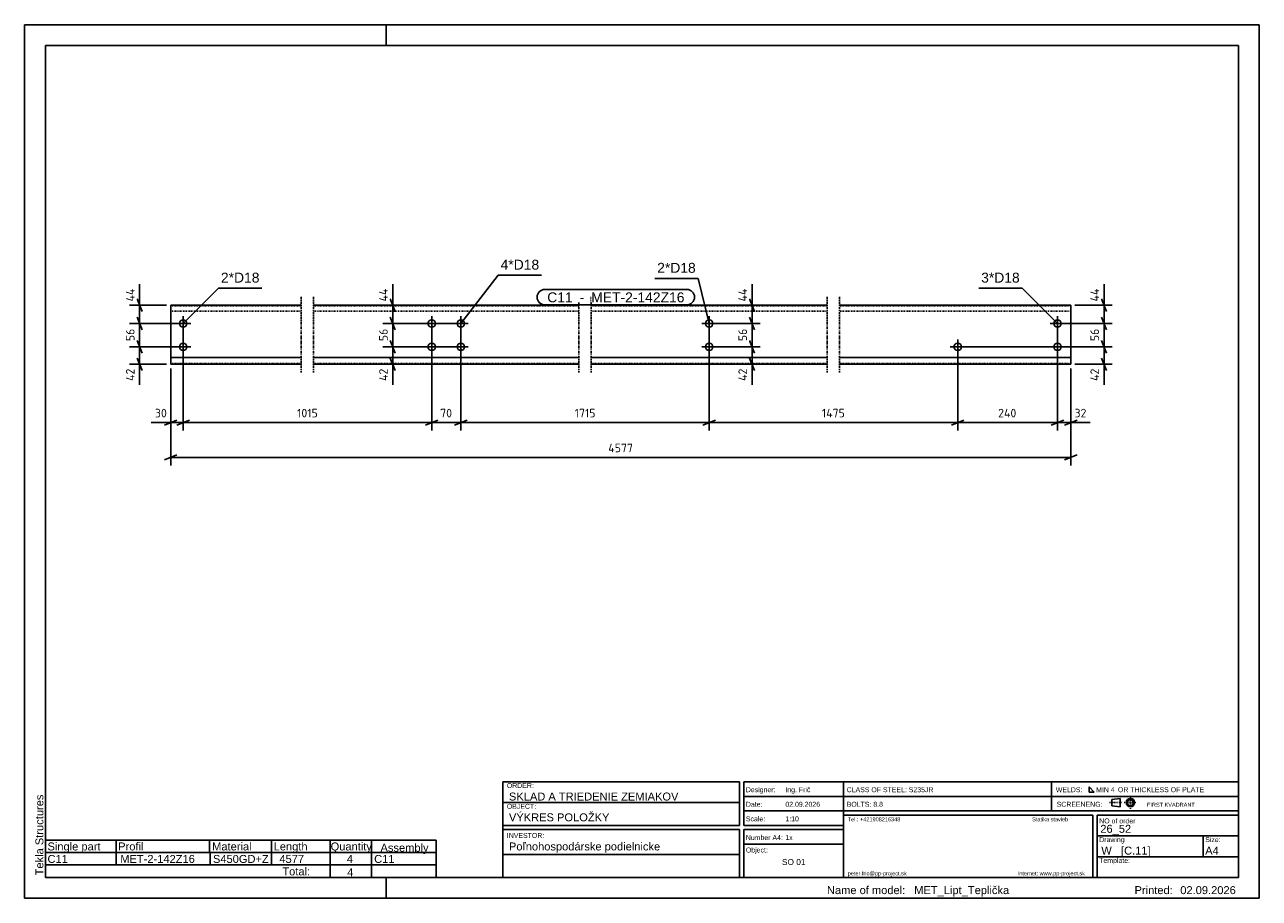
# Model space of a CAD drawing. Header units: millimetres. Extents: x -176 to 1309, y -677 to 373.
import ezdxf

# ---------------------------------------------------------------- set-up
doc = ezdxf.new("R2010")
doc.units = ezdxf.units.MM
doc.linetypes.add('DXK_LINE_DOT1', pattern=[1.8814, 0.9407, -0.9407])
doc.linetypes.add('DXK_LINE_DOT3', pattern=[5.9187, 2.979, -0.9799, 0.9799, -0.9799])
doc.styles.add('Arial', font='ARIAL.TTF', dxfattribs={"height": 0.2})
doc.styles.add('ISOCPEUR', font='ISOCPEUR.TTF', dxfattribs={"height": 0.2})

# ---------------------------------------------------------------- blocks, each defined once
blk = doc.blocks.new('Unknown-1836305-1911')
at = {"color": 7, "linetype": 'Continuous'}
for p, q in [((1309.3, 372.7), (-175.7, 372.7)), ((-175.7, 372.7), (-175.7, -677.3)), ((259.3, 347.7), (259.3, 372.7)), ((1309.3, -677.3), (1309.3, 372.7)), ((1284.3, 347.7), (-150.7, 347.7)), ((-150.7, 347.7), (-150.7, -652.3)), ((1284.3, -652.3), (1284.3, 347.7)), ((-150.7, -652.3), (1284.3, -652.3)), ((259.3, -677.3), (259.3, -652.3)), ((-175.7, -677.3), (1309.3, -677.3))]:
    blk.add_line(p, q, dxfattribs=at)
at = {"color": 174, "linetype": 'Continuous', "style": 'Arial'}
blk.add_text('Tekla Structures', height=9.551, rotation=90, dxfattribs=at).set_placement((-153.2, -649.8))
blk = doc.blocks.new('Bolt-1836305-1255 - 1217')
at = {"color": 136, "linetype": 'Continuous'}
for p, q in [((937.6, -14.5), (955.6, -14.5)), ((946.6, -5.5), (946.6, -23.5))]:
    blk.add_line(p, q, dxfattribs=at)
blk.add_circle((946.6, -14.5), 4.5, dxfattribs=at)
blk = doc.blocks.new('Part-1836305-1252 - 1217')
at = {"color": 7, "linetype": 'DXK_LINE_DOT3'}
for p, q in [((156.9, 45.5), (156.9, -45.5)), ((171.9, 45.5), (171.9, -45.5)), ((490.8, 45.5), (490.8, -45.5)), ((505.8, 45.5), (505.8, -45.5)), ((789.6, 45.5), (789.6, -45.5)), ((804.6, 45.5), (804.6, -45.5))]:
    blk.add_line(p, q, dxfattribs=at)
at = {"color": 3, "linetype": 'Continuous'}
for p, q in [((156.9, 35.5), (0, 35.5)), ((0, -35.5), (0, 35.5)), ((490.8, 35.5), (171.9, 35.5)), ((789.6, 35.5), (505.8, 35.5)), ((1082.6, 35.5), (804.6, 35.5)), ((1082.6, -35.5), (1082.6, 35.5)), ((156.9, -27.5), (0, -27.5)), ((490.8, -27.5), (171.9, -27.5)), ((789.6, -27.5), (505.8, -27.5)), ((1082.6, -27.5), (804.6, -27.5)), ((0, -35.5), (156.9, -35.5)), ((171.9, -35.5), (490.8, -35.5)), ((505.8, -35.5), (789.6, -35.5)), ((804.6, -35.5), (1082.6, -35.5))]:
    blk.add_line(p, q, dxfattribs=at)
at = {"color": 1, "linetype": 'DXK_LINE_DOT1'}
for p, q in [((156.9, 34.7), (0, 34.7)), ((490.8, 34.7), (171.9, 34.7)), ((789.6, 34.7), (505.8, 34.7)), ((1082.6, 34.7), (804.6, 34.7)), ((156.9, 28.5), (0, 28.5)), ((490.8, 28.5), (171.9, 28.5)), ((789.6, 28.5), (505.8, 28.5)), ((1082.6, 28.5), (804.6, 28.5)), ((156.9, -34.7), (0, -34.7)), ((490.8, -34.7), (171.9, -34.7)), ((789.6, -34.7), (505.8, -34.7)), ((1082.6, -34.7), (804.6, -34.7))]:
    blk.add_line(p, q, dxfattribs=at)
blk = doc.blocks.new('Bolt-1836305-1253 - 1217')
at = {"color": 136, "linetype": 'Continuous'}
for p, q in [((1057.6, -14.5), (1075.6, -14.5)), ((1066.6, -5.5), (1066.6, -23.5))]:
    blk.add_line(p, q, dxfattribs=at)
blk.add_circle((1066.6, -14.5), 4.5, dxfattribs=at)
blk = doc.blocks.new('Bolt-1836305-1254 - 1217')
at = {"color": 136, "linetype": 'Continuous'}
for p, q in [((1066.6, 22.5), (1066.6, 4.5)), ((1057.6, 13.5), (1075.6, 13.5))]:
    blk.add_line(p, q, dxfattribs=at)
blk.add_circle((1066.6, 13.5), 4.5, dxfattribs=at)
blk = doc.blocks.new('Bolt-1836305-1256 - 1217')
at = {"color": 136, "linetype": 'Continuous'}
for p, q in [((339.9, -14.5), (357.9, -14.5)), ((348.9, -5.5), (348.9, -23.5))]:
    blk.add_line(p, q, dxfattribs=at)
blk.add_circle((348.9, -14.5), 4.5, dxfattribs=at)
blk = doc.blocks.new('Bolt-1836305-1257 - 1217')
at = {"color": 136, "linetype": 'Continuous'}
for p, q in [((348.9, 22.5), (348.9, 4.5)), ((339.9, 13.5), (357.9, 13.5))]:
    blk.add_line(p, q, dxfattribs=at)
blk.add_circle((348.9, 13.5), 4.5, dxfattribs=at)
blk = doc.blocks.new('Bolt-1836305-1258 - 1217')
at = {"color": 136, "linetype": 'Continuous'}
for p, q in [((304.9, -14.5), (322.9, -14.5)), ((313.9, -5.5), (313.9, -23.5))]:
    blk.add_line(p, q, dxfattribs=at)
blk.add_circle((313.9, -14.5), 4.5, dxfattribs=at)
blk = doc.blocks.new('Bolt-1836305-1259 - 1217')
at = {"color": 136, "linetype": 'Continuous'}
for p, q in [((313.9, 22.5), (313.9, 4.5)), ((304.9, 13.5), (322.9, 13.5))]:
    blk.add_line(p, q, dxfattribs=at)
blk.add_circle((313.9, 13.5), 4.5, dxfattribs=at)
blk = doc.blocks.new('Bolt-1836305-1260 - 1217')
at = {"color": 136, "linetype": 'Continuous'}
for p, q in [((647.7, 22.5), (647.7, 4.5)), ((656.7, 13.5), (638.7, 13.5))]:
    blk.add_line(p, q, dxfattribs=at)
blk.add_circle((647.7, 13.5), 4.5, dxfattribs=at)
blk = doc.blocks.new('Bolt-1836305-1261 - 1217')
at = {"color": 136, "linetype": 'Continuous'}
for p, q in [((656.7, -14.5), (638.7, -14.5)), ((647.7, -5.5), (647.7, -23.5))]:
    blk.add_line(p, q, dxfattribs=at)
blk.add_circle((647.7, -14.5), 4.5, dxfattribs=at)
blk = doc.blocks.new('Bolt-1836305-1262 - 1217')
at = {"color": 136, "linetype": 'Continuous'}
for p, q in [((6, -14.5), (24, -14.5)), ((15, -5.5), (15, -23.5))]:
    blk.add_line(p, q, dxfattribs=at)
blk.add_circle((15, -14.5), 4.5, dxfattribs=at)
blk = doc.blocks.new('Bolt-1836305-1263 - 1217')
at = {"color": 136, "linetype": 'Continuous'}
for p, q in [((15, 22.5), (15, 4.5)), ((6, 13.5), (24, 13.5))]:
    blk.add_line(p, q, dxfattribs=at)
blk.add_circle((15, 13.5), 4.5, dxfattribs=at)
blk = doc.blocks.new('StraightDimension-1836305-1329 - 1217')
at = {"color": 5, "linetype": 'Continuous'}
for p, q in [((308.9, 35.5), (255, 35.5)), ((264.1, 43), (270.1, 28)), ((267.1, 13.5), (267.1, 35.5)), ((270.1, 6), (264.1, 21)), ((343.9, 13.5), (255, 13.5))]:
    blk.add_line(p, q, dxfattribs=at)
at = {"color": 0}
blk.add_wipeout([(263.4, 58.9), (246.6, 58.9), (246.6, 37.6), (263.4, 37.6)], dxfattribs=at)
at = {"color": 5, "linetype": 'Continuous'}
blk.add_line((267.1, 35.5), (267.1, 61), dxfattribs=at)
blk.add_line((267.1, 35.5), (267.1, 61), dxfattribs=at)
at = {"color": 5, "style": 'ISOCPEUR'}
blk.add_text('44', height=10.31, rotation=90.0002, dxfattribs=at).set_placement((261, 40))
blk = doc.blocks.new('StraightDimension-1836305-1318 - 1217')
at = {"color": 5, "linetype": 'Continuous'}
for p, q in [((652.7, -14.5), (708.8, -14.5)), ((696.2, -7), (702.2, -22)), ((699.2, -35.5), (699.2, -14.5)), ((702.2, -43), (696.2, -28)), ((652.7, -35.5), (708.8, -35.5))]:
    blk.add_line(p, q, dxfattribs=at)
at = {"color": 0}
blk.add_wipeout([(695.5, -37.6), (678.7, -37.6), (678.7, -57.9), (695.5, -57.9)], dxfattribs=at)
at = {"color": 5, "linetype": 'Continuous'}
blk.add_line((699.2, -35.5), (699.2, -60), dxfattribs=at)
blk.add_line((699.2, -35.5), (699.2, -60), dxfattribs=at)
at = {"color": 5, "style": 'ISOCPEUR'}
blk.add_text('42', height=10.31, rotation=90.0002, dxfattribs=at).set_placement((693.1, -55.5))
blk = doc.blocks.new('StraightDimension-1836305-1276 - 1217')
at = {"color": 5, "linetype": 'Continuous'}
for p, q in [((15, 8.5), (15, -115.1)), ((0, -40.5), (0, -115.1)), ((-7.5, -108.5), (7.5, -102.5)), ((22.5, -102.5), (7.5, -108.5)), ((0, -105.5), (15, -105.5))]:
    blk.add_line(p, q, dxfattribs=at)
at = {"color": 0}
blk.add_wipeout([(-2.1, -101.7), (-2.1, -84.9), (-21.4, -84.9), (-21.4, -101.7)], dxfattribs=at)
at = {"color": 5, "linetype": 'Continuous'}
blk.add_line((0, -105.5), (-23.5, -105.5), dxfattribs=at)
blk.add_line((0, -105.5), (-23.5, -105.5), dxfattribs=at)
at = {"color": 5, "style": 'ISOCPEUR'}
blk.add_text('30', height=10.31, dxfattribs=at).set_placement((-19, -99.3))
blk = doc.blocks.new('StraightDimension-1836305-1270 - 1217')
at = {"color": 5, "linetype": 'Continuous'}
for p, q in [((1066.6, 8.5), (1066.6, -115.1)), ((1082.6, -40.5), (1082.6, -115.1)), ((1059.1, -108.5), (1074.1, -102.5)), ((1090.1, -102.5), (1075.1, -108.5)), ((1066.6, -105.5), (1082.6, -105.5))]:
    blk.add_line(p, q, dxfattribs=at)
at = {"color": 0}
blk.add_wipeout([(1103.9, -101.7), (1103.9, -84.9), (1084.7, -84.9), (1084.7, -101.7)], dxfattribs=at)
at = {"color": 5, "linetype": 'Continuous'}
blk.add_line((1082.6, -105.5), (1106, -105.5), dxfattribs=at)
blk.add_line((1082.6, -105.5), (1106, -105.5), dxfattribs=at)
at = {"color": 5, "style": 'ISOCPEUR'}
blk.add_text('32', height=10.31, dxfattribs=at).set_placement((1087.1, -99.3))
blk = doc.blocks.new('StraightDimension-1836305-1271 - 1217')
at = {"color": 5, "linetype": 'Continuous'}
for p, q in [((1066.6, 8.5), (1066.6, -115.1)), ((946.6, -19.5), (946.6, -115.1)), ((954.1, -102.5), (939.1, -108.5)), ((1059.1, -108.5), (1074.1, -102.5)), ((946.6, -105.5), (1066.6, -105.5))]:
    blk.add_line(p, q, dxfattribs=at)
at = {"color": 0}
blk.add_wipeout([(1020.3, -101.7), (1020.3, -84.9), (992.8, -84.9), (992.8, -101.7)], dxfattribs=at)
at = {"color": 5, "style": 'ISOCPEUR'}
blk.add_text('240', height=10.31, dxfattribs=at).set_placement((995.2, -99.3))
blk = doc.blocks.new('StraightDimension-1836305-1272 - 1217')
at = {"color": 5, "linetype": 'Continuous'}
for p, q in [((647.7, 8.5), (647.7, -115.1)), ((946.6, -19.5), (946.6, -115.1)), ((655.2, -102.5), (640.2, -108.5)), ((939.1, -108.5), (954.1, -102.5)), ((647.7, -105.5), (946.6, -105.5))]:
    blk.add_line(p, q, dxfattribs=at)
at = {"color": 0}
blk.add_wipeout([(813.5, -101.7), (813.5, -84.9), (780.8, -84.9), (780.8, -101.7)], dxfattribs=at)
at = {"color": 5, "style": 'ISOCPEUR'}
blk.add_text('1475', height=10.31, dxfattribs=at).set_placement((783.2, -99.3))
blk = doc.blocks.new('StraightDimension-1836305-1330 - 1217')
at = {"color": 5, "linetype": 'Continuous'}
for p, q in [((264.1, 21), (270.1, 6)), ((343.9, 13.5), (255, 13.5)), ((267.1, -14.5), (267.1, 13.5)), ((343.9, -14.5), (255, -14.5)), ((270.1, -22), (264.1, -7))]:
    blk.add_line(p, q, dxfattribs=at)
at = {"color": 0}
blk.add_wipeout([(263.4, 9.1), (246.6, 9.1), (246.6, -10.1), (263.4, -10.1)], dxfattribs=at)
at = {"color": 5, "style": 'ISOCPEUR'}
blk.add_text('56', height=10.31, rotation=90.0002, dxfattribs=at).set_placement((261, -7.7))
blk = doc.blocks.new('StraightDimension-1836305-1273 - 1217')
at = {"color": 5, "linetype": 'Continuous'}
for p, q in [((348.9, 8.5), (348.9, -115.1)), ((647.7, 8.5), (647.7, -115.1)), ((356.4, -102.5), (341.4, -108.5)), ((640.2, -108.5), (655.2, -102.5)), ((348.9, -105.5), (647.7, -105.5))]:
    blk.add_line(p, q, dxfattribs=at)
at = {"color": 0}
blk.add_wipeout([(513.1, -101.7), (513.1, -84.9), (483.5, -84.9), (483.5, -101.7)], dxfattribs=at)
at = {"color": 5, "style": 'ISOCPEUR'}
blk.add_text('1715', height=10.31, dxfattribs=at).set_placement((485.9, -99.3))
blk = doc.blocks.new('StraightDimension-1836305-1274 - 1217')
at = {"color": 5, "linetype": 'Continuous'}
for p, q in [((313.9, 8.5), (313.9, -115.1)), ((348.9, 8.5), (348.9, -115.1)), ((306.4, -108.5), (321.4, -102.5)), ((356.4, -102.5), (341.4, -108.5)), ((313.9, -105.5), (348.9, -105.5))]:
    blk.add_line(p, q, dxfattribs=at)
at = {"color": 0}
blk.add_wipeout([(341, -101.7), (341, -84.9), (321.7, -84.9), (321.7, -101.7)], dxfattribs=at)
at = {"color": 5, "style": 'ISOCPEUR'}
blk.add_text('70', height=10.31, dxfattribs=at).set_placement((324.1, -99.3))
blk = doc.blocks.new('StraightDimension-1836305-1275 - 1217')
at = {"color": 5, "linetype": 'Continuous'}
for p, q in [((15, 8.5), (15, -115.1)), ((313.9, 8.5), (313.9, -115.1)), ((22.5, -102.5), (7.5, -108.5)), ((306.4, -108.5), (321.4, -102.5)), ((15, -105.5), (313.9, -105.5))]:
    blk.add_line(p, q, dxfattribs=at)
at = {"color": 0}
blk.add_wipeout([(179.2, -101.7), (179.2, -84.9), (149.6, -84.9), (149.6, -101.7)], dxfattribs=at)
at = {"color": 5, "style": 'ISOCPEUR'}
blk.add_text('1015', height=10.31, dxfattribs=at).set_placement((152, -99.3))
blk = doc.blocks.new('StraightDimension-1836305-1311 - 1217')
at = {"color": 5, "linetype": 'Continuous'}
for p, q in [((0, -40.5), (0, -157)), ((1082.6, -40.5), (1082.6, -157)), ((7.5, -144.4), (-7.5, -150.4)), ((0, -147.4), (1082.6, -147.4)), ((1075.1, -150.4), (1090.1, -144.4))]:
    blk.add_line(p, q, dxfattribs=at)
at = {"color": 0}
blk.add_wipeout([(558.7, -143.6), (558.7, -126.8), (523.9, -126.8), (523.9, -143.6)], dxfattribs=at)
at = {"color": 5, "style": 'ISOCPEUR'}
blk.add_text('4577', height=10.31, dxfattribs=at).set_placement((526.3, -141.2))
blk = doc.blocks.new('StraightDimension-1836305-1316 - 1217')
at = {"color": 5, "linetype": 'Continuous'}
for p, q in [((652.7, 35.5), (708.8, 35.5)), ((696.2, 43), (702.2, 28)), ((699.2, 13.5), (699.2, 35.5)), ((702.2, 6), (696.2, 21)), ((652.7, 13.5), (708.8, 13.5))]:
    blk.add_line(p, q, dxfattribs=at)
at = {"color": 0}
blk.add_wipeout([(695.5, 58.9), (678.7, 58.9), (678.7, 37.6), (695.5, 37.6)], dxfattribs=at)
at = {"color": 5, "linetype": 'Continuous'}
blk.add_line((699.2, 35.5), (699.2, 61), dxfattribs=at)
blk.add_line((699.2, 35.5), (699.2, 61), dxfattribs=at)
at = {"color": 5, "style": 'ISOCPEUR'}
blk.add_text('44', height=10.31, rotation=90.0002, dxfattribs=at).set_placement((693.1, 40))
blk = doc.blocks.new('StraightDimension-1836305-1317 - 1217')
at = {"color": 5, "linetype": 'Continuous'}
for p, q in [((696.2, 21), (702.2, 6)), ((652.7, 13.5), (708.8, 13.5)), ((699.2, -14.5), (699.2, 13.5)), ((652.7, -14.5), (708.8, -14.5)), ((702.2, -22), (696.2, -7))]:
    blk.add_line(p, q, dxfattribs=at)
at = {"color": 0}
blk.add_wipeout([(695.5, 9.1), (678.7, 9.1), (678.7, -10.1), (695.5, -10.1)], dxfattribs=at)
at = {"color": 5, "style": 'ISOCPEUR'}
blk.add_text('56', height=10.31, rotation=90.0002, dxfattribs=at).set_placement((693.1, -7.7))
blk = doc.blocks.new('StraightDimension-1836305-1331 - 1217')
at = {"color": 5, "linetype": 'Continuous'}
for p, q in [((343.9, -14.5), (255, -14.5)), ((264.1, -7), (270.1, -22)), ((267.1, -35.5), (267.1, -14.5)), ((270.1, -43), (264.1, -28)), ((308.9, -35.5), (255, -35.5))]:
    blk.add_line(p, q, dxfattribs=at)
at = {"color": 0}
blk.add_wipeout([(263.4, -37.6), (246.6, -37.6), (246.6, -57.9), (263.4, -57.9)], dxfattribs=at)
at = {"color": 5, "linetype": 'Continuous'}
blk.add_line((267.1, -35.5), (267.1, -60), dxfattribs=at)
blk.add_line((267.1, -35.5), (267.1, -60), dxfattribs=at)
at = {"color": 5, "style": 'ISOCPEUR'}
blk.add_text('42', height=10.31, rotation=90.0002, dxfattribs=at).set_placement((261, -55.5))
blk = doc.blocks.new('StraightDimension-1836305-1346 - 1217')
at = {"color": 5, "linetype": 'Continuous'}
for p, q in [((-5, 35.5), (-49.5, 35.5)), ((-40.4, 43), (-34.4, 28)), ((-37.4, 13.5), (-37.4, 35.5)), ((-34.4, 6), (-40.4, 21)), ((10, 13.5), (-49.5, 13.5))]:
    blk.add_line(p, q, dxfattribs=at)
at = {"color": 0}
blk.add_wipeout([(-41.1, 58.9), (-57.9, 58.9), (-57.9, 37.6), (-41.1, 37.6)], dxfattribs=at)
at = {"color": 5, "linetype": 'Continuous'}
blk.add_line((-37.4, 35.5), (-37.4, 61), dxfattribs=at)
blk.add_line((-37.4, 35.5), (-37.4, 61), dxfattribs=at)
at = {"color": 5, "style": 'ISOCPEUR'}
blk.add_text('44', height=10.31, rotation=90.0002, dxfattribs=at).set_placement((-43.5, 40))
blk = doc.blocks.new('StraightDimension-1836305-1347 - 1217')
at = {"color": 5, "linetype": 'Continuous'}
for p, q in [((-40.4, 21), (-34.4, 6)), ((10, 13.5), (-49.5, 13.5)), ((-37.4, -14.5), (-37.4, 13.5)), ((10, -14.5), (-49.5, -14.5)), ((-34.4, -22), (-40.4, -7))]:
    blk.add_line(p, q, dxfattribs=at)
at = {"color": 0}
blk.add_wipeout([(-41.1, 9.1), (-57.9, 9.1), (-57.9, -10.1), (-41.1, -10.1)], dxfattribs=at)
at = {"color": 5, "style": 'ISOCPEUR'}
blk.add_text('56', height=10.31, rotation=90.0002, dxfattribs=at).set_placement((-43.5, -7.7))
blk = doc.blocks.new('StraightDimension-1836305-1348 - 1217')
at = {"color": 5, "linetype": 'Continuous'}
for p, q in [((10, -14.5), (-49.5, -14.5)), ((-40.4, -7), (-34.4, -22)), ((-37.4, -35.5), (-37.4, -14.5)), ((-34.4, -43), (-40.4, -28)), ((-5, -35.5), (-49.5, -35.5))]:
    blk.add_line(p, q, dxfattribs=at)
at = {"color": 0}
blk.add_wipeout([(-41.1, -37.6), (-57.9, -37.6), (-57.9, -57.9), (-41.1, -57.9)], dxfattribs=at)
at = {"color": 5, "linetype": 'Continuous'}
blk.add_line((-37.4, -35.5), (-37.4, -60), dxfattribs=at)
blk.add_line((-37.4, -35.5), (-37.4, -60), dxfattribs=at)
at = {"color": 5, "style": 'ISOCPEUR'}
blk.add_text('42', height=10.31, rotation=90.0002, dxfattribs=at).set_placement((-43.5, -55.5))
blk = doc.blocks.new('StraightDimension-1836305-1359 - 1217')
at = {"color": 5, "linetype": 'Continuous'}
for p, q in [((1087.6, 35.5), (1132.2, 35.5)), ((1119.6, 43), (1125.6, 28)), ((1122.6, 13.5), (1122.6, 35.5)), ((1125.6, 6), (1119.6, 21)), ((1071.6, 13.5), (1132.2, 13.5))]:
    blk.add_line(p, q, dxfattribs=at)
at = {"color": 0}
blk.add_wipeout([(1118.9, 58.9), (1102.1, 58.9), (1102.1, 37.6), (1118.9, 37.6)], dxfattribs=at)
at = {"color": 5, "linetype": 'Continuous'}
blk.add_line((1122.6, 35.5), (1122.6, 61), dxfattribs=at)
blk.add_line((1122.6, 35.5), (1122.6, 61), dxfattribs=at)
at = {"color": 5, "style": 'ISOCPEUR'}
blk.add_text('44', height=10.31, rotation=90.0002, dxfattribs=at).set_placement((1116.5, 40))
blk = doc.blocks.new('StraightDimension-1836305-1360 - 1217')
at = {"color": 5, "linetype": 'Continuous'}
for p, q in [((1119.6, 21), (1125.6, 6)), ((1071.6, 13.5), (1132.2, 13.5)), ((1122.6, -14.5), (1122.6, 13.5)), ((951.6, -14.5), (1132.2, -14.5)), ((1125.6, -22), (1119.6, -7))]:
    blk.add_line(p, q, dxfattribs=at)
at = {"color": 0}
blk.add_wipeout([(1118.9, 9.1), (1102.1, 9.1), (1102.1, -10.1), (1118.9, -10.1)], dxfattribs=at)
at = {"color": 5, "style": 'ISOCPEUR'}
blk.add_text('56', height=10.31, rotation=90.0002, dxfattribs=at).set_placement((1116.5, -7.7))
blk = doc.blocks.new('StraightDimension-1836305-1361 - 1217')
at = {"color": 5, "linetype": 'Continuous'}
for p, q in [((951.6, -14.5), (1132.2, -14.5)), ((1119.6, -7), (1125.6, -22)), ((1122.6, -35.5), (1122.6, -14.5)), ((1125.6, -43), (1119.6, -28)), ((1087.6, -35.5), (1132.2, -35.5))]:
    blk.add_line(p, q, dxfattribs=at)
at = {"color": 0}
blk.add_wipeout([(1118.9, -37.6), (1102.1, -37.6), (1102.1, -57.9), (1118.9, -57.9)], dxfattribs=at)
at = {"color": 5, "linetype": 'Continuous'}
blk.add_line((1122.6, -35.5), (1122.6, -60), dxfattribs=at)
blk.add_line((1122.6, -35.5), (1122.6, -60), dxfattribs=at)
at = {"color": 5, "style": 'ISOCPEUR'}
blk.add_text('42', height=10.31, rotation=90.0002, dxfattribs=at).set_placement((1116.5, -55.5))
blk = doc.blocks.new('Unknown-1836305-1983')
at = {"color": 2, "linetype": 'Continuous'}
for p, q in [((-150.7, -607.3), (-150.7, -622.3)), ((-150.7, -637.3), (-150.7, -652.3))]:
    blk.add_line(p, q, dxfattribs=at)
at = {"color": 174, "linetype": 'Continuous'}
for p, q in [((-150.7, -607.3), (319.3, -607.3)), ((-65.7, -607.3), (-65.7, -622.3)), ((46.8, -607.3), (46.8, -622.3)), ((121.3, -607.3), (121.3, -622.3)), ((191.8, -607.3), (191.8, -622.3)), ((241.3, -607.3), (241.3, -622.3)), ((319.3, -607.3), (319.3, -622.3)), ((-150.7, -622.3), (319.3, -622.3)), ((-150.7, -622.3), (-150.7, -637.3)), ((-65.7, -622.3), (-65.7, -637.3)), ((47.3, -622.3), (47.3, -637.3)), ((121.3, -622.3), (121.3, -637.3)), ((191.8, -622.3), (191.8, -637.3)), ((241.3, -622.3), (241.3, -637.3)), ((319.3, -622.3), (319.3, -637.3)), ((-150.7, -637.3), (319.3, -637.3)), ((191.8, -637.3), (191.8, -652.3)), ((241.3, -637.3), (241.3, -652.3)), ((319.3, -637.3), (319.3, -652.3)), ((-150.7, -652.3), (319.3, -652.3))]:
    blk.add_line(p, q, dxfattribs=at)
at = {"color": 7, "linetype": 'Continuous'}
blk.add_line((31.8, -607.3), (31.8, -607.3), dxfattribs=at)
at = {"color": 174, "linetype": 'Continuous', "style": 'Arial'}
for s, height, p in [('Single part', 9.551, (-148.2, -619.8)), ('Profil', 9.55, (-63.2, -619.8)), ('Material', 9.55, (49.8, -619.8)), ('Length', 9.55, (123.8, -619.8)), ('Quantity', 9.55, (192.3, -619.8)), ('Assembly', 9.55, (252.3, -621.3)), ('Total:', 9.55, (134.3, -649.8))]:
    blk.add_text(s, height=height, dxfattribs=at).set_placement(p)
at = {"color": 1, "linetype": 'Continuous', "style": 'Arial'}
for s, height, p in [('C11', 9.55, (-148.2, -634.8)), ('MET-2-142Z16', 9.551, (-60.7, -634.8)), ('S450GD+Z', 9.55, (50.8, -634.8)), ('4577', 9.55, (130.7, -634.8)), ('4', 9.55, (211.8, -634.8)), ('C11', 9.55, (244.7, -634.8)), ('4', 9.55, (212.3, -650.8))]:
    blk.add_text(s, height=height, dxfattribs=at).set_placement(p)
blk = doc.blocks.new('Unknown-1836305-1976')
at = {"color": 174, "linetype": 'Continuous'}
for p, q in [((809.3, -652.3), (809.3, -537.3)), ((809.3, -537.3), (1284.3, -537.3)), ((1284.3, -652.3), (1284.3, -537.3)), ((809.3, -554.8), (1284.3, -554.8)), ((809.3, -572.3), (1284.3, -572.3)), ((809.3, -577.3), (1109.3, -577.3)), ((1109.3, -577.3), (1109.3, -652.3)), ((1114.3, -577.3), (1114.3, -652.3)), ((1114.3, -577.3), (1284.3, -577.3)), ((1114.3, -602.3), (1284.3, -602.3)), ((1114.3, -627.3), (1284.3, -627.3)), ((809.3, -652.3), (1284.3, -652.3))]:
    blk.add_line(p, q, dxfattribs=at)
at = {"color": 174, "linetype": 'Continuous', "style": 'Arial'}
for s, height, p in [('NO of order', 5.969, (1116.8, -587.3)), ('Template:', 5.97, (1116.8, -634.8))]:
    blk.add_text(s, height=height, dxfattribs=at).set_placement(p)
at = {"color": 1, "style": 'Arial'}
blk.add_text('26_52', height=9.55, dxfattribs=at).set_placement((1118.1, -598.6))
at = {"color": 174, "style": 'Arial'}
blk.add_text('Drawing', height=5.97, dxfattribs=at).set_placement((1116.8, -609.8))
at = {"color": 1, "linetype": 'Continuous', "style": 'Arial'}
blk.add_text('W   [C.11]', height=9.55, dxfattribs=at).set_placement((1119.3, -624.8))
blk = doc.blocks.new('Unknown-1836305-1977')
at = {"color": 174, "linetype": 'Continuous'}
for p, q in [((1059.3, -537.3), (1059.3, -572.3)), ((1104.7, -543.5), (1104.7, -549.7)), ((1110.9, -549.7), (1104.7, -543.5)), ((1104.7, -549.7), (1110.9, -549.7))]:
    blk.add_line(p, q, dxfattribs=at)
at = {"color": 7, "linetype": 'DXK_LINE_DOT1'}
for p, q in [((1129.3, -562.3), (1144.3, -562.3)), ((1146.8, -562.3), (1161.8, -562.3)), ((1154.3, -569.8), (1154.3, -554.8))]:
    blk.add_line(p, q, dxfattribs=at)
at = {"color": 7, "linetype": 'Continuous'}
for p, q in [((1131.9, -558.6), (1141.8, -557.3)), ((1131.9, -566.1), (1131.9, -558.6)), ((1141.8, -557.3), (1141.8, -567.3)), ((1131.9, -566.1), (1141.8, -567.3))]:
    blk.add_line(p, q, dxfattribs=at)
for radius in [5, 3.75]:
    blk.add_circle((1154.3, -562.3), radius, dxfattribs=at)
at = {"color": 174, "style": 'Arial'}
for s, height, p in [('CLASS OF STEEL: S235JR', 5.969, (813.1, -549.8)), ('WELDS:', 5.97, (1064.6, -549.8)), ('MIN 4', 5.97, (1113.1, -549.8)), ('OR THICKLESS OF PLATE', 5.969, (1139.3, -549.8)), ('BOLTS: 8.8 ', 5.969, (813.1, -567.3)), ('SCREENENG:', 5.97, (1065.6, -567.3))]:
    blk.add_text(s, height=height, dxfattribs=at).set_placement(p)
at = {"color": 174, "linetype": 'Continuous', "style": 'Arial'}
blk.add_text('FIRST KVADRANT', height=4.775, dxfattribs=at).set_placement((1174.3, -567.3))
blk = doc.blocks.new('Unknown-1836305-1978')
at = {"color": 174, "linetype": 'Continuous'}
for p, q in [((399.3, -537.3), (684.3, -537.3)), ((399.3, -537.3), (399.3, -652.3)), ((684.3, -589.8), (684.3, -537.3)), ((689.3, -537.3), (809.3, -537.3)), ((689.3, -537.3), (689.3, -589.8)), ((809.3, -537.3), (809.3, -652.3)), ((399.3, -562.3), (684.3, -562.3)), ((689.3, -554.8), (809.3, -554.8)), ((689.3, -572.3), (809.3, -572.3)), ((399.3, -589.8), (684.3, -589.8)), ((689.3, -589.8), (809.3, -589.8)), ((399.3, -594.8), (684.3, -594.8)), ((684.3, -594.8), (684.3, -652.3)), ((689.3, -594.8), (809.3, -594.8)), ((689.3, -652.3), (689.3, -594.8)), ((689.3, -612.3), (809.3, -612.3)), ((399.3, -624.8), (684.3, -624.8)), ((399.3, -652.3), (684.3, -652.3)), ((689.3, -652.3), (809.3, -652.3))]:
    blk.add_line(p, q, dxfattribs=at)
at = {"color": 174, "style": 'Arial'}
for s, p in [('ORDER:', (404.3, -544.8)), ('Designer:', (691.8, -549.8)), ('OBJECT:', (404.3, -569.8)), ('Date:', (691.8, -567.3)), ('Scale:', (691.8, -584.8)), ('INVESTOR:', (404.3, -604.8))]:
    blk.add_text(s, height=5.97, dxfattribs=at).set_placement(p)
at = {"color": 1, "style": 'Arial'}
for s, height, p in [('Ing. Frič', 5.97, (739.3, -549.8)), ('SKLAD A TRIEDENIE ZEMIAKOV', 9.551, (406.8, -559.8)), ('VÝKRES POLOŽKY', 9.551, (406.8, -584.8)), ('Poľnohospodárske podielnicke', 9.551, (406.8, -619.8))]:
    blk.add_text(s, height=height, dxfattribs=at).set_placement(p)
at = {"color": 1, "linetype": 'Continuous', "style": 'Arial'}
for s, height, p in [('02.09.2026', 5.97, (739.3, -567.3)), ('1:10', 5.97, (739.3, -584.8)), ('1x', 5.97, (739.3, -607.3)), ('SO 01', 7.16, (735.2, -637.3))]:
    blk.add_text(s, height=height, dxfattribs=at).set_placement(p)
at = {"color": 174, "linetype": 'Continuous', "style": 'Arial'}
for s, p in [('Number A4:', (691.8, -607.3)), ('Object:', (691.8, -622.3))]:
    blk.add_text(s, height=5.97, dxfattribs=at).set_placement(p)
blk = doc.blocks.new('Unknown-1836305-1979')
at = {"color": 174, "style": 'Arial'}
for s, height, p in [('Name of model:', 9.551, (789.3, -672.3)), ('Printed:', 9.55, (1159.3, -672.3))]:
    blk.add_text(s, height=height, dxfattribs=at).set_placement(p)
at = {"color": 1, "style": 'Arial'}
for s, height, p in [('MET_Lipt_Teplička', 9.551, (894.3, -672.3)), ('02.09.2026', 9.55, (1214.3, -672.3))]:
    blk.add_text(s, height=height, dxfattribs=at).set_placement(p)
blk = doc.blocks.new('Unknown-1836305-1980')
at = {"color": 174, "style": 'Arial'}
for s, p in [('Tel.: +421908216348', (814.3, -584.8)), ('Statika stavieb', (1036.1, -584.8)), ('peter.fric@pp-project.sk', (814.3, -649.8)), ('Internet: www.pp-project.sk', (1018.8, -649.8))]:
    blk.add_text(s, height=4.775, dxfattribs=at).set_placement(p)
blk = doc.blocks.new('Unknown-1836305-1982')
at = {"color": 174, "linetype": 'Continuous'}
blk.add_line((1241.8, -602.3), (1241.8, -627.3), dxfattribs=at)
at = {"color": 174, "style": 'Arial'}
blk.add_text('Size:', height=5.97, dxfattribs=at).set_placement((1244.3, -609.8))
at = {"color": 1, "style": 'Arial'}
blk.add_text('A4', height=9.55, dxfattribs=at).set_placement((1244.3, -624.8))
blk = doc.blocks.new('Mark-1836305-1373 - 1217')
at = {"color": 0}
blk.add_wipeout([(483.5, 39), (483.5, 51.5), (452.9, 51.5), (452.9, 39)], dxfattribs=at)
blk.add_wipeout([(483.5, 39), (483.5, 51.5), (452.9, 51.5), (452.9, 39)], dxfattribs=at)
at = {"color": 136, "linetype": 'Continuous'}
blk.add_arc((449.9, 45.2), 9.25, 90, 270, dxfattribs=at)
at = {"color": 0}
blk.add_wipeout([(502, 39), (502, 51.5), (487.2, 51.5), (487.2, 39)], dxfattribs=at)
blk.add_wipeout([(502, 39), (502, 51.5), (487.2, 51.5), (487.2, 39)], dxfattribs=at)
at = {"color": 1, "style": 'Arial'}
blk.add_text('C11', height=11.94, dxfattribs=at).set_placement((452.9, 39))
at = {"color": 2, "style": 'Arial'}
blk.add_text(' - ', height=11.94, dxfattribs=at).set_placement((487.2, 39))
at = {"color": 0}
blk.add_wipeout([(617.8, 39), (617.8, 51.5), (505.8, 51.5), (505.8, 39)], dxfattribs=at)
blk.add_wipeout([(617.8, 39), (617.8, 51.5), (505.8, 51.5), (505.8, 39)], dxfattribs=at)
at = {"color": 136, "linetype": 'Continuous'}
for p, q in [((449.9, 54.5), (620.8, 54.5)), ((449.9, 36), (620.8, 36))]:
    blk.add_line(p, q, dxfattribs=at)
blk.add_arc((620.8, 45.2), 9.25, 270, 90, dxfattribs=at)
at = {"color": 2, "style": 'Arial'}
blk.add_text('MET-2-142Z16', height=11.938, dxfattribs=at).set_placement((505.8, 39))
blk = doc.blocks.new('MarkSet-1836305-1383 - 1217')
at = {"color": 0}
blk.add_wipeout([(1021.1, 62.7), (1021.1, 75.2), (974.8, 75.2), (974.8, 62.7)], dxfattribs=at)
blk.add_wipeout([(1021.1, 62.7), (1021.1, 75.2), (974.8, 75.2), (974.8, 62.7)], dxfattribs=at)
at = {"color": 136, "linetype": 'Continuous'}
for p in [(971.8, 55.9), (1066.6, 13.5)]:
    blk.add_line(p, (1024.1, 55.9), dxfattribs=at)
at = {"color": 1, "style": 'Arial'}
blk.add_text('3*D18', height=11.94, dxfattribs=at).set_placement((974.8, 62.7))
blk = doc.blocks.new('MarkSet-1836305-1391 - 1217')
at = {"color": 0}
blk.add_wipeout([(443.1, 78.3), (443.1, 90.8), (396.8, 90.8), (396.8, 78.3)], dxfattribs=at)
blk.add_wipeout([(443.1, 78.3), (443.1, 90.8), (396.8, 90.8), (396.8, 78.3)], dxfattribs=at)
at = {"color": 136, "linetype": 'Continuous'}
for p, q in [((348.9, 13.5), (393.8, 71.6)), ((393.8, 71.6), (446.1, 71.6))]:
    blk.add_line(p, q, dxfattribs=at)
at = {"color": 1, "style": 'Arial'}
blk.add_text('4*D18', height=11.94, dxfattribs=at).set_placement((396.8, 78.3))
blk = doc.blocks.new('MarkSet-1836305-1398 - 1217')
at = {"color": 0}
blk.add_wipeout([(631.4, 74.5), (631.4, 87), (585.1, 87), (585.1, 74.5)], dxfattribs=at)
blk.add_wipeout([(631.4, 74.5), (631.4, 87), (585.1, 87), (585.1, 74.5)], dxfattribs=at)
at = {"color": 136, "linetype": 'Continuous'}
for p in [(582.1, 67.8), (647.7, 13.5)]:
    blk.add_line(p, (634.4, 67.8), dxfattribs=at)
at = {"color": 1, "style": 'Arial'}
blk.add_text('2*D18', height=11.94, dxfattribs=at).set_placement((585.1, 74.5))
blk = doc.blocks.new('MarkSet-1836305-1403 - 1217')
at = {"color": 0}
blk.add_wipeout([(106.7, 62.7), (106.7, 75.2), (60.4, 75.2), (60.4, 62.7)], dxfattribs=at)
blk.add_wipeout([(106.7, 62.7), (106.7, 75.2), (60.4, 75.2), (60.4, 62.7)], dxfattribs=at)
at = {"color": 136, "linetype": 'Continuous'}
for p, q in [((15, 13.5), (57.4, 55.9)), ((57.4, 55.9), (109.7, 55.9))]:
    blk.add_line(p, q, dxfattribs=at)
at = {"color": 1, "style": 'Arial'}
blk.add_text('2*D18', height=11.94, dxfattribs=at).set_placement((60.4, 62.7))

msp = doc.modelspace()

# ---------------------------------------------------------------- block references
for name in ['Unknown-1836305-1911', 'Part-1836305-1252 - 1217', 'Bolt-1836305-1263 - 1217', 'Bolt-1836305-1259 - 1217', 'Bolt-1836305-1257 - 1217', 'Bolt-1836305-1260 - 1217', 'Bolt-1836305-1254 - 1217', 'Bolt-1836305-1262 - 1217', 'Bolt-1836305-1258 - 1217', 'Bolt-1836305-1256 - 1217', 'Bolt-1836305-1261 - 1217', 'Bolt-1836305-1255 - 1217', 'Bolt-1836305-1253 - 1217', 'Unknown-1836305-1978', 'Unknown-1836305-1976', 'Unknown-1836305-1977', 'Unknown-1836305-1980', 'Unknown-1836305-1983', 'Unknown-1836305-1982', 'Unknown-1836305-1979']:
    msp.add_blockref(name, (0, 0))

# ---------------------------------------------------------------- next in the draw order: block references
for name in ['StraightDimension-1836305-1329 - 1217', 'Mark-1836305-1373 - 1217', 'StraightDimension-1836305-1276 - 1217', 'StraightDimension-1836305-1270 - 1217', 'StraightDimension-1836305-1318 - 1217']:
    msp.add_blockref(name, (0, 0))

# ---------------------------------------------------------------- next in the draw order: block references
for name in ['StraightDimension-1836305-1330 - 1217', 'StraightDimension-1836305-1271 - 1217']:
    msp.add_blockref(name, (0, 0))

# ---------------------------------------------------------------- next in the draw order: block references
for name in ['StraightDimension-1836305-1359 - 1217', 'StraightDimension-1836305-1272 - 1217']:
    msp.add_blockref(name, (0, 0))

# ---------------------------------------------------------------- next in the draw order: block references
for name in ['StraightDimension-1836305-1360 - 1217', 'StraightDimension-1836305-1273 - 1217']:
    msp.add_blockref(name, (0, 0))

# ---------------------------------------------------------------- next in the draw order: block references
for name in ['MarkSet-1836305-1383 - 1217', 'StraightDimension-1836305-1316 - 1217', 'StraightDimension-1836305-1274 - 1217']:
    msp.add_blockref(name, (0, 0))

# ---------------------------------------------------------------- next in the draw order: block references
for name in ['MarkSet-1836305-1391 - 1217', 'StraightDimension-1836305-1317 - 1217', 'StraightDimension-1836305-1275 - 1217']:
    msp.add_blockref(name, (0, 0))

# ---------------------------------------------------------------- next in the draw order: block references
for name in ['MarkSet-1836305-1398 - 1217', 'StraightDimension-1836305-1346 - 1217', 'StraightDimension-1836305-1311 - 1217']:
    msp.add_blockref(name, (0, 0))

# ---------------------------------------------------------------- next in the draw order: block references
for name in ['StraightDimension-1836305-1347 - 1217', 'StraightDimension-1836305-1331 - 1217', 'StraightDimension-1836305-1361 - 1217']:
    msp.add_blockref(name, (0, 0))

# ---------------------------------------------------------------- next in the draw order: block references
for name in ['MarkSet-1836305-1403 - 1217', 'StraightDimension-1836305-1348 - 1217']:
    msp.add_blockref(name, (0, 0))

doc.saveas('drawing.dxf')
